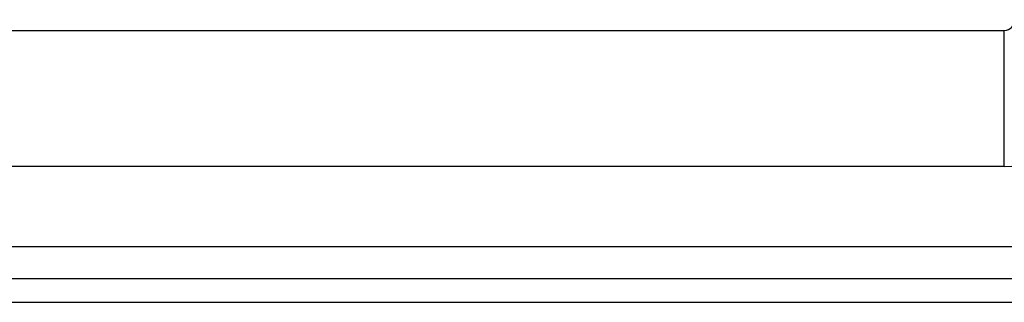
# Model space of a CAD drawing. Header units: inches. Extents: x 5 to 161, y 9 to 87.
# Tile 43 of 195: x 30.893 to 33.741, y 20.873 to 21.691. Entities that reach past the tile are written whole.
import ezdxf

# ---------------------------------------------------------------- set-up
doc = ezdxf.new("R2010")
doc.units = ezdxf.units.IN
doc.header["$MEASUREMENT"] = 0
doc.layers.add('Visible Edges(ANSI)', color=7, linetype='Continuous', lineweight=25)
doc.layers.add('Visible Tangent Edges(ANSI)', color=7, linetype='Continuous', lineweight=25)

msp = doc.modelspace()

# ---------------------------------------------------------------- linework, layer by layer
at = {"layer": 'Visible Edges(ANSI)'}
for p, q in [((5.5972, 21.6605), (33.7414, 21.6605)), ((33.7414, 21.2668), (5.5972, 21.2668)), ((34.4775, 20.9411), (4.8815, 20.9411)), ((4.8815, 20.8731), (34.4775, 20.8731))]:
    msp.add_line(p, q, dxfattribs=at)
for radius in [0.031, 0.4247]:
    msp.add_arc((33.7414, 21.6915), radius, 270, 0, dxfattribs=at)
at = {"layer": 'Visible Tangent Edges(ANSI)'}
for p, q in [((33.7414, 21.2668), (33.7414, 21.6605)), ((34.4775, 21.0341), (4.8815, 21.0341))]:
    msp.add_line(p, q, dxfattribs=at)

doc.saveas('drawing.dxf')
